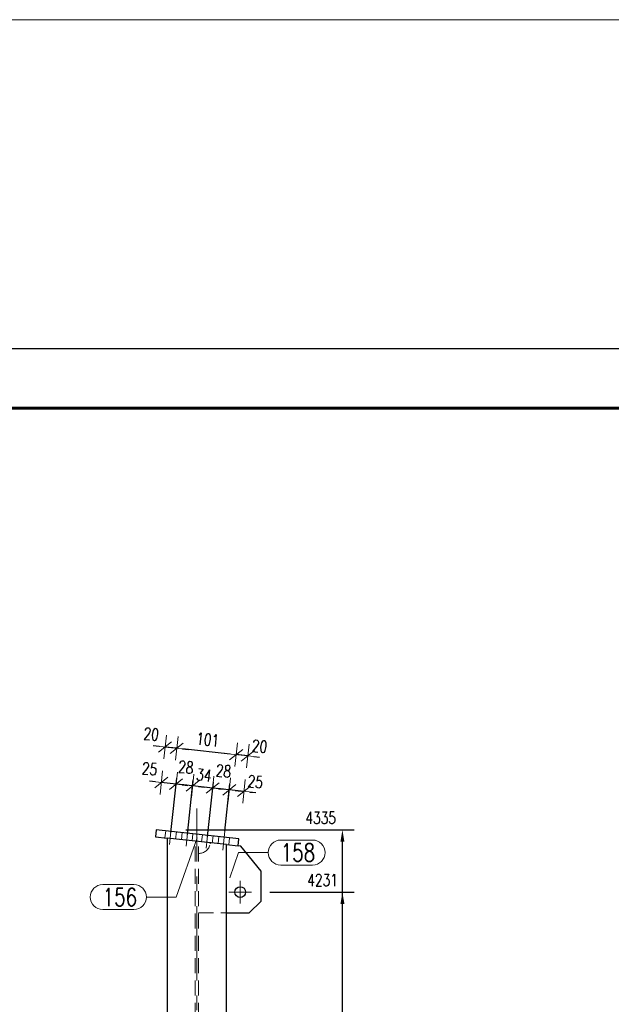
# Model space of a CAD drawing. Header units: millimetres. Extents: x -150 to 456, y 13545 to 14040.
# Tile 5 of 15: x -37 to 62, y 13855 to 14020. Entities that reach past the tile are written whole.
import ezdxf

# ---------------------------------------------------------------- set-up
doc = ezdxf.new("R2010")
doc.units = ezdxf.units.MM
doc.header["$LTSCALE"] = 10
doc.linetypes.add('HIDDEN', pattern=[0.375, 0.25, -0.125])
doc.linetypes.add('MITTE', pattern=[2, 1.25, -0.25, 0.25, -0.25])
doc.layers.get('Defpoints').update_dxf_attribs({"color": 1})
doc.layers.add('_FORMATKA', color=8, linetype='Continuous', plot=False)
for name, color, linetype, lineweight in [('_RAMKA', 7, 'Continuous', 35), ('PS_DIM', 4, 'Continuous', 13), ('PS_Hidden', 2, 'HIDDEN', 9), ('PS_Mid', 5, 'MITTE', 15), ('PS_Pos', 1, 'Continuous', 15), ('PS_Shape', 161, 'Continuous', 30), ('PS_SOLID', 7, 'Continuous', 30)]:
    doc.layers.add(name, color=color, linetype=linetype, lineweight=lineweight)
doc.styles.add('simplex', font='simplex.shx', dxfattribs={"width": 0.75})
doc.dimstyles.new('1_10_GŁ_DS1-LS10', dxfattribs={"dimtxt": 2, "dimasz": 2, "dimexe": 2, "dimexo": 5, "dimgap": 1, "dimtad": 1, "dimjust": 4, "dimdec": 0, "dimlfac": 10, "dimtxsty": 'simplex', "dimblk1": 'NONE', "dimsah": 1, "dimcen": 2, "dimclrd": 256, "dimclre": 256, "dimclrt": 3, "dimadec": 1, "dimazin": 0, "dimtfac": 1, "dimtdec": 0, "dimtmove": 2, "dimatfit": 3, "dimfxl": 1, "dimarcsym": 0})
doc.dimstyles.new('1_10_PRZ', dxfattribs={"dimtxt": 2, "dimasz": 1, "dimexe": 2, "dimexo": 5, "dimgap": 1, "dimtad": 1, "dimdec": 0, "dimlfac": 10, "dimtxsty": 'simplex', "dimblk": 'dimznak', "dimcen": 2, "dimse1": 1, "dimse2": 1, "dimclrt": 3, "dimadec": 1, "dimazin": 0, "dimtfac": 1, "dimtdec": 0, "dimtix": 1, "dimtmove": 2, "dimatfit": 3, "dimldrblk": 'dim-grot', "dimfxl": 1, "dimarcsym": 0})
doc.dimstyles.new('1_10_SC', dxfattribs={"dimtxt": 2, "dimasz": 1, "dimexe": 1, "dimexo": 1, "dimgap": 1, "dimtad": 1, "dimdec": 0, "dimlfac": 10, "dimtxsty": 'simplex', "dimblk": 'dimznak', "dimcen": 2, "dimclrd": 256, "dimclre": 256, "dimclrt": 3, "dimadec": 1, "dimazin": 0, "dimtfac": 1, "dimtdec": 0, "dimtix": 1, "dimtmove": 2, "dimatfit": 3, "dimldrblk": 'dim-grot', "dimfxl": 1, "dimarcsym": 0})

# ---------------------------------------------------------------- blocks, each defined once
blk = doc.blocks.new('*D47')
at = {"layer": 'Defpoints', "color": 0, "transparency": 16777216}
for p in [(-0.11, 13873.39), (17.09, 13873.39), (-2.41, 13640.93)]:
    blk.add_point(p, dxfattribs=at)
at = {"layer": 'PS_DIM', "lineweight": -2, "transparency": 16777216}
for p, q in [((4.89, 13873.39), (19.09, 13873.39)), ((17.09, 13640.93), (17.09, 13871.39)), ((2.59, 13640.93), (19.09, 13640.93))]:
    blk.add_line(p, q, dxfattribs=at)
at = {"layer": 'PS_DIM', "transparency": 16777216}
blk.add_solid([(16.76, 13871.39), (17.43, 13871.39), (17.09, 13873.39)], dxfattribs=at)
at = {"layer": 'PS_DIM', "color": 3, "transparency": 16777216, "insert": (13.75, 13875.41), "char_height": 2, "attachment_point": 5, "rotation": 0.0573, "style": 'simplex'}
blk.add_mtext('4231', dxfattribs=at)
blk = doc.blocks.new('_None')
blk = doc.blocks.new('*D48')
at = {"layer": 'Defpoints', "color": 0, "transparency": 16777216}
for p in [(-14.24, 13883.86), (17.09, 13883.86), (-2.41, 13640.93)]:
    blk.add_point(p, dxfattribs=at)
at = {"layer": 'PS_DIM', "lineweight": -2, "transparency": 16777216}
for p, q in [((-9.24, 13883.86), (19.09, 13883.86)), ((17.09, 13640.93), (17.09, 13881.86)), ((2.59, 13640.93), (19.09, 13640.93))]:
    blk.add_line(p, q, dxfattribs=at)
at = {"layer": 'PS_DIM', "transparency": 16777216}
blk.add_solid([(16.76, 13881.86), (17.43, 13881.86), (17.09, 13883.86)], dxfattribs=at)
at = {"layer": 'PS_DIM', "color": 3, "transparency": 16777216, "insert": (13.43, 13885.88), "char_height": 2, "attachment_point": 5, "rotation": 0.0573, "style": 'simplex'}
blk.add_mtext('4335', dxfattribs=at)
blk = doc.blocks.new('dimznak')
at = {"color": 0}
for points in [[(0, 2), (0, -2)], [(-2, 0), (2, 0)]]:
    blk.add_lwpolyline(points, dxfattribs=at)
at = {"color": 2}
blk.add_lwpolyline([(1, 1), (-1, -1)], dxfattribs=at)
blk = doc.blocks.new('*D62')
at = {"layer": 'Defpoints', "color": 0, "transparency": 16777216}
for p in [(-4.74, 13890.89), (-5.72, 13881.74), (-2.8, 13882.64)]:
    blk.add_point(p, dxfattribs=at)
at = {"layer": 'PS_DIM', "lineweight": -2, "transparency": 16777216}
for p, q in [((-5.61, 13882.73), (-4.63, 13891.88)), ((-2.7, 13883.63), (-1.85, 13891.59)), ((-5.73, 13890.99), (-6.73, 13891.1)), ((-1.95, 13890.59), (-4.74, 13890.89)), ((-0.96, 13890.48), (0.03, 13890.38))]:
    blk.add_line(p, q, dxfattribs=at)
for p, rotation in [((-4.74, 13890.89), 353.9079972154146), ((-1.95, 13890.59), 173.9079972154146)]:
    blk.add_blockref('dimznak', p, dxfattribs=dict(at, rotation=rotation))
at = {"layer": 'PS_DIM', "color": 3, "transparency": 16777216, "insert": (-2.92, 13893.76), "char_height": 2, "attachment_point": 5, "rotation": 353.908, "style": 'simplex'}
blk.add_mtext('28', dxfattribs=at)
blk = doc.blocks.new('dim-grot')
blk.add_hatch(color=256).paths.add_polyline_path([(0, 0), (-2, 0.5), (-2, -0.5)])
blk.add_lwpolyline([(0, 0), (-2, 0.5), (-2, -0.5), (0, 0)])
blk = doc.blocks.new('*D63')
at = {"layer": 'Defpoints', "color": 0, "transparency": 16777216}
for p in [(-8.12, 13891.25), (-9.1, 13882.1), (-5.72, 13881.74)]:
    blk.add_point(p, dxfattribs=at)
at = {"layer": 'PS_DIM', "lineweight": -2, "transparency": 16777216}
for p, q in [((-8.99, 13883.1), (-8.01, 13892.24)), ((-5.61, 13882.73), (-4.63, 13891.88)), ((-9.11, 13891.36), (-10.11, 13891.46)), ((-4.74, 13890.89), (-8.12, 13891.25)), ((-3.74, 13890.78), (-2.75, 13890.68))]:
    blk.add_line(p, q, dxfattribs=at)
for p, rotation in [((-8.12, 13891.25), 353.9079972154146), ((-4.74, 13890.89), 173.9079972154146)]:
    blk.add_blockref('dimznak', p, dxfattribs=dict(at, rotation=rotation))
at = {"layer": 'PS_DIM', "color": 3, "transparency": 16777216, "insert": (-6.22, 13893.06), "char_height": 2, "attachment_point": 5, "rotation": 353.908, "style": 'simplex'}
blk.add_mtext('34', dxfattribs=at)
blk = doc.blocks.new('*D64')
at = {"layer": 'Defpoints', "color": 0, "transparency": 16777216}
for p in [(-10.9, 13891.55), (-11.88, 13882.4), (-9.1, 13882.1)]:
    blk.add_point(p, dxfattribs=at)
at = {"layer": 'PS_DIM', "lineweight": -2, "transparency": 16777216}
for p, q in [((-11.9, 13891.65), (-12.89, 13891.76)), ((-11.77, 13883.39), (-10.8, 13892.54)), ((-8.99, 13883.1), (-8.01, 13892.24)), ((-8.12, 13891.25), (-10.9, 13891.55)), ((-7.13, 13891.14), (-6.13, 13891.04))]:
    blk.add_line(p, q, dxfattribs=at)
for p, rotation in [((-10.9, 13891.55), 353.9079972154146), ((-8.12, 13891.25), 173.9079972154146)]:
    blk.add_blockref('dimznak', p, dxfattribs=dict(at, rotation=rotation))
at = {"layer": 'PS_DIM', "color": 3, "transparency": 16777216, "insert": (-9.24, 13894.39), "char_height": 2, "attachment_point": 5, "rotation": 353.908, "style": 'simplex'}
blk.add_mtext('28', dxfattribs=at)
blk = doc.blocks.new('*D65')
at = {"layer": 'Defpoints', "color": 0, "transparency": 16777216}
for p in [(-13.39, 13891.81), (-14.37, 13882.66), (-11.88, 13882.4)]:
    blk.add_point(p, dxfattribs=at)
at = {"layer": 'PS_DIM', "color": 0, "lineweight": -2, "transparency": 16777216}
for p, q in [((-14.38, 13891.92), (-15.38, 13892.02)), ((-10.9, 13891.55), (-13.39, 13891.81)), ((-9.91, 13891.44), (-8.91, 13891.33))]:
    blk.add_line(p, q, dxfattribs=at)
for p, rotation in [((-13.39, 13891.81), 353.9079972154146), ((-10.9, 13891.55), 173.9079972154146)]:
    blk.add_blockref('dimznak', p, dxfattribs=dict(at, rotation=rotation))
at = {"layer": 'PS_DIM', "color": 3, "transparency": 16777216, "insert": (-15.35, 13894.11), "char_height": 2, "attachment_point": 5, "rotation": 353.908, "style": 'simplex'}
blk.add_mtext('25', dxfattribs=at)
blk = doc.blocks.new('*D66')
at = {"layer": 'Defpoints', "color": 0, "transparency": 16777216}
for p in [(-0.79, 13896.5), (-2.41, 13881.39), (-0.45, 13881.18)]:
    blk.add_point(p, dxfattribs=at)
at = {"layer": 'PS_DIM', "color": 0, "lineweight": -2, "transparency": 16777216}
for p, q in [((-1.79, 13896.61), (-2.78, 13896.71)), ((1.17, 13896.29), (-0.79, 13896.5)), ((2.16, 13896.19), (3.16, 13896.08))]:
    blk.add_line(p, q, dxfattribs=at)
for p, rotation in [((-0.79, 13896.5), 353.9079972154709), ((1.17, 13896.29), 173.9079972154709)]:
    blk.add_blockref('dimznak', p, dxfattribs=dict(at, rotation=rotation))
at = {"layer": 'PS_DIM', "color": 3, "transparency": 16777216, "insert": (3.15, 13897.91), "char_height": 2, "attachment_point": 5, "rotation": 353.908, "style": 'simplex'}
blk.add_mtext('20', dxfattribs=at)
blk = doc.blocks.new('*D67')
at = {"layer": 'Defpoints', "color": 0, "transparency": 16777216}
for p in [(-10.79, 13897.57), (-12.41, 13882.45), (-2.41, 13881.39)]:
    blk.add_point(p, dxfattribs=at)
at = {"layer": 'PS_DIM', "color": 0, "lineweight": -2, "transparency": 16777216}
blk.add_line((-1.79, 13896.61), (-9.8, 13897.46), dxfattribs=at)
for p, rotation in [((-10.79, 13897.57), 173.9079972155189), ((-0.79, 13896.5), 353.9079972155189)]:
    blk.add_blockref('dimznak', p, dxfattribs=dict(at, rotation=rotation))
at = {"layer": 'PS_DIM', "color": 3, "transparency": 16777216, "insert": (-5.58, 13899.02), "char_height": 2, "attachment_point": 5, "rotation": 353.908, "style": 'simplex'}
blk.add_mtext('101', dxfattribs=at)
blk = doc.blocks.new('*D68')
at = {"layer": 'Defpoints', "color": 0, "transparency": 16777216}
for p in [(-12.75, 13897.78), (-14.24, 13883.86), (-12.41, 13882.45)]:
    blk.add_point(p, dxfattribs=at)
at = {"layer": 'PS_DIM', "color": 0, "lineweight": -2, "transparency": 16777216}
for p, q in [((-13.75, 13897.88), (-14.74, 13897.99)), ((-10.79, 13897.57), (-12.75, 13897.78)), ((-9.8, 13897.46), (-8.8, 13897.36))]:
    blk.add_line(p, q, dxfattribs=at)
for p, rotation in [((-12.75, 13897.78), 353.9079972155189), ((-10.79, 13897.57), 173.9079972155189)]:
    blk.add_blockref('dimznak', p, dxfattribs=dict(at, rotation=rotation))
at = {"layer": 'PS_DIM', "color": 3, "transparency": 16777216, "insert": (-15.09, 13899.95), "char_height": 2, "attachment_point": 5, "rotation": 353.908, "style": 'simplex'}
blk.add_mtext('20', dxfattribs=at)
blk = doc.blocks.new('*D69')
at = {"layer": 'Defpoints', "color": 0, "transparency": 16777216}
for p in [(-1.95, 13890.59), (-2.8, 13882.64), (-0.32, 13882.37)]:
    blk.add_point(p, dxfattribs=at)
at = {"layer": 'PS_DIM', "color": 0, "lineweight": -2, "transparency": 16777216}
for p, q in [((-2.95, 13890.7), (-3.94, 13890.8)), ((0.53, 13890.33), (-1.95, 13890.59)), ((1.53, 13890.22), (2.52, 13890.11))]:
    blk.add_line(p, q, dxfattribs=at)
for p, rotation in [((-1.95, 13890.59), 353.9079972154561), ((0.53, 13890.33), 173.9079972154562)]:
    blk.add_blockref('dimznak', p, dxfattribs=dict(at, rotation=rotation))
at = {"layer": 'PS_DIM', "color": 3, "transparency": 16777216, "insert": (2.43, 13891.95), "char_height": 2, "attachment_point": 5, "rotation": 353.908, "style": 'simplex'}
blk.add_mtext('25', dxfattribs=at)
blk = doc.blocks.new('*D127')
at = {"color": 252, "lineweight": -2, "transparency": 16777216}
blk.add_line((-591, 475.33), (-3, 475.33), dxfattribs=at)
at = {"layer": 'Defpoints', "color": 0, "transparency": 16777216}
for p in [(0, 475.33), (-594, 420), (0, 420)]:
    blk.add_point(p, dxfattribs=at)
at = {"color": 252, "lineweight": -2, "transparency": 16777216, "xscale": 3, "yscale": 3, "zscale": 3, "rotation": 180}
blk.add_blockref('dimznak', (-594, 475.33), dxfattribs=at)
at = {"color": 252, "lineweight": -2, "transparency": 16777216, "xscale": 3, "yscale": 3, "zscale": 3}
blk.add_blockref('dimznak', (0, 475.33), dxfattribs=at)
at = {"color": 252, "transparency": 16777216, "insert": (-297, 485.83), "char_height": 15, "attachment_point": 5, "style": 'simplex'}
blk.add_mtext('594', dxfattribs=at)
blk = doc.blocks.new('*X186')
at = {"layer": 'PS_Hidden', "color": 2, "linetype": 'HIDDEN'}
for p, q in [((-12.65, 13883.69), (-12.78, 13882.49)), ((-10.99, 13882.3), (-10.86, 13883.5)), ((-9.86, 13883.39), (-9.99, 13882.2)), ((-12.41, 13882.45), (-12.41, 13843.33)), ((-8.2, 13882.01), (-8.07, 13883.2)), ((-7.69, 13818.53), (-7.69, 13881.95)), ((-7.13, 13818.53), (-7.13, 13881.89)), ((-6.48, 13883.03), (-6.61, 13881.84)), ((-5.15, 13881.68), (-5.16, 13881.5)), ((-4.82, 13881.64), (-4.69, 13882.84)), ((-3.7, 13882.73), (-3.83, 13881.54)), ((-2.04, 13881.35), (-1.91, 13882.54)), ((-7.13, 13869.89), (-2.41, 13869.89))]:
    blk.add_line(p, q, dxfattribs=at)
at = {"layer": 'PS_Hidden'}
blk.add_arc((-7.13, 13881.89), 2, 270, 348.75, dxfattribs=at)
at = {"layer": 'PS_Mid', "color": 5, "linetype": 'MITTE'}
for p, q in [((-7.41, 13818.53), (-7.41, 13887.45)), ((-11.65, 13884.59), (-11.99, 13881.4)), ((-11.65, 13884.59), (-11.99, 13881.4)), ((-8.86, 13884.29), (-9.2, 13881.11)), ((-8.86, 13884.29), (-9.2, 13881.11)), ((-5.48, 13883.93), (-5.82, 13880.75)), ((-5.48, 13883.93), (-5.82, 13880.75)), ((-2.7, 13883.63), (-3.04, 13880.45)), ((-2.7, 13883.63), (-3.04, 13880.45)), ((-0.11, 13875.29), (-0.11, 13871.49)), ((1.79, 13873.39), (-2.01, 13873.39))]:
    blk.add_line(p, q, dxfattribs=at)
at = {"layer": 'PS_SOLID', "color": 7, "linetype": 'Continuous'}
for p, q in [((-14.24, 13883.86), (-14.37, 13882.66)), ((-0.32, 13882.37), (-14.24, 13883.86)), ((-14.37, 13882.66), (-12.41, 13882.45)), ((-2.41, 13881.39), (-12.41, 13882.45)), ((-12.41, 13882.45), (-12.41, 13818.53)), ((-0.45, 13881.18), (-0.32, 13882.37)), ((-2.41, 13881.39), (-0.45, 13881.18)), ((-2.41, 13818.53), (-2.41, 13881.39)), ((-0.11, 13881.14), (-0.45, 13881.18)), ((0, 13881.13), (-0.11, 13881.14)), ((3.39, 13876.89), (0, 13881.13)), ((3.39, 13871.89), (3.39, 13876.89)), ((1.39, 13869.89), (3.39, 13871.89)), ((-2.41, 13869.89), (1.39, 13869.89))]:
    blk.add_line(p, q, dxfattribs=at)
at = {"layer": 'PS_SOLID', "color": 7}
blk.add_circle((-0.11, 13873.39), 0.9, dxfattribs=at)
blk = doc.blocks.new('*X203')
at = {"color": 1}
for p, q in [((6.71, 13882.14), (12.07, 13882.14)), ((-1.87, 13875.79), (-0.39, 13880.04)), ((-0.39, 13880.04), (4.61, 13880.04)), ((6.71, 13877.94), (12.07, 13877.94))]:
    blk.add_line(p, q, dxfattribs=at)
for centre, start, end in [((6.71, 13880.04), 90, 270), ((12.07, 13880.04), 270, 90)]:
    blk.add_arc(centre, 2.1, start, end, dxfattribs=at)
at = {"color": 2, "style": 'simplex', "width": 0.75}
blk.add_text('158', height=3, dxfattribs=at).set_placement((6.71, 13878.54))
blk = doc.blocks.new('*X204')
at = {"color": 1}
for p, q in [((-7.34, 13882.52), (-10.91, 13872.55)), ((-23.26, 13874.65), (-18.01, 13874.65)), ((-15.91, 13872.55), (-10.91, 13872.55)), ((-23.26, 13870.45), (-18.01, 13870.45))]:
    blk.add_line(p, q, dxfattribs=at)
for centre, start, end in [((-23.26, 13872.55), 90, 270), ((-18.01, 13872.55), 270, 90)]:
    blk.add_arc(centre, 2.1, start, end, dxfattribs=at)
at = {"color": 2, "style": 'simplex', "width": 0.75}
blk.add_text('156', height=3, dxfattribs=at).set_placement((-23.26, 13871.05))
blk = doc.blocks.new('*U122')
at = {"layer": '_FORMATKA', "lineweight": -3}
blk.add_lwpolyline([(-594, 0), (0, 0), (0, 420), (-594, 420)], close=True, dxfattribs=at)
at = {"layer": '_RAMKA', "lineweight": -3, "const_width": 0.5}
blk.add_lwpolyline([(-564, 10), (-10, 10), (-10, 410), (-564, 410)], close=True, dxfattribs=at)
dim = blk.add_linear_dim(base=(0, 475.33), p1=(-594, 420), p2=(0, 420), dimstyle='1_10_PRZ', override={"dimscale": 3, "dimtxt": 5, "dimlfac": 1, "dimclrd": 252, "dimclrt": 252})
dim.commit()
dim.dimension.update_dxf_attribs({"geometry": '*D127', "text_midpoint": (-297, 485.83)})

msp = doc.modelspace()

# ---------------------------------------------------------------- block references
at = {"layer": 'PS_DIM'}
msp.add_blockref('*U122', (449.86, 13544.75), dxfattribs=at)
at = {"layer": 'PS_Pos'}
for name in ['*X204', '*X203']:
    msp.add_blockref(name, (0, 0), dxfattribs=at)
at = {"layer": 'PS_Shape', "color": 66}
msp.add_blockref('*X186', (0, 0), dxfattribs=at)

# ---------------------------------------------------------------- dimensions: what is measured, and where the dimension line sits
at = {"layer": 'PS_DIM'}
for base, p1, p2, angle, dimstyle, picture, middle, dimtype in [((-12.75, 13897.78), (-12.41, 13882.45), (-14.24, 13883.86), 353.908, '1_10_PRZ', '*D68', (-15.09, 13899.95), 128), ((-0.79, 13896.5), (-0.45, 13881.18), (-2.41, 13881.39), 173.908, '1_10_PRZ', '*D66', (3.15, 13897.91), 129), ((-13.39, 13891.81), (-11.88, 13882.4), (-14.37, 13882.66), 353.908, '1_10_PRZ', '*D65', (-15.35, 13894.11), 128), ((-10.9, 13891.55), (-9.1, 13882.1), (-11.88, 13882.4), 353.908, '1_10_SC', '*D64', (-9.24, 13894.39), 128), ((-4.74, 13890.89), (-2.8, 13882.64), (-5.72, 13881.74), 353.908, '1_10_SC', '*D62', (-2.92, 13893.76), 128), ((-1.95, 13890.59), (-0.32, 13882.37), (-2.8, 13882.64), 173.908, '1_10_PRZ', '*D69', (2.43, 13891.95), 129)]:
    dim = msp.add_linear_dim(base=base, p1=p1, p2=p2, angle=angle, dimstyle=dimstyle, dxfattribs=at)
    dim.commit()
    dim.dimension.update_dxf_attribs({"geometry": picture, "text_midpoint": middle, "dimtype": dimtype})
for base, p1, p2, dimstyle, picture, middle in [((-10.79, 13897.57), (-2.41, 13881.39), (-12.41, 13882.45), '1_10_PRZ', '*D67', (-5.58, 13899.02)), ((-8.12, 13891.25), (-5.72, 13881.74), (-9.1, 13882.1), '1_10_SC', '*D63', (-6.22, 13893.06))]:
    dim = msp.add_linear_dim(base=base, p1=p1, p2=p2, angle=353.908, dimstyle=dimstyle, dxfattribs=at)
    dim.commit()
    dim.dimension.update_dxf_attribs({"geometry": picture, "text_midpoint": middle})
for base, p2, text, picture, middle in [((17.09, 13883.86), (-14.24, 13883.86), '4335', '*D48', (13.43, 13885.88)), ((17.09, 13873.39), (-0.11, 13873.39), '4231', '*D47', (13.75, 13875.41))]:
    dim = msp.add_linear_dim(base=base, p1=(-2.41, 13640.93), p2=p2, angle=90, text=text, dimstyle='1_10_GŁ_DS1-LS10', dxfattribs=at)
    dim.commit()
    dim.dimension.update_dxf_attribs({"geometry": picture, "text_midpoint": middle, "dimtype": 128, "text_rotation": 0.0573})

doc.saveas('drawing.dxf')
